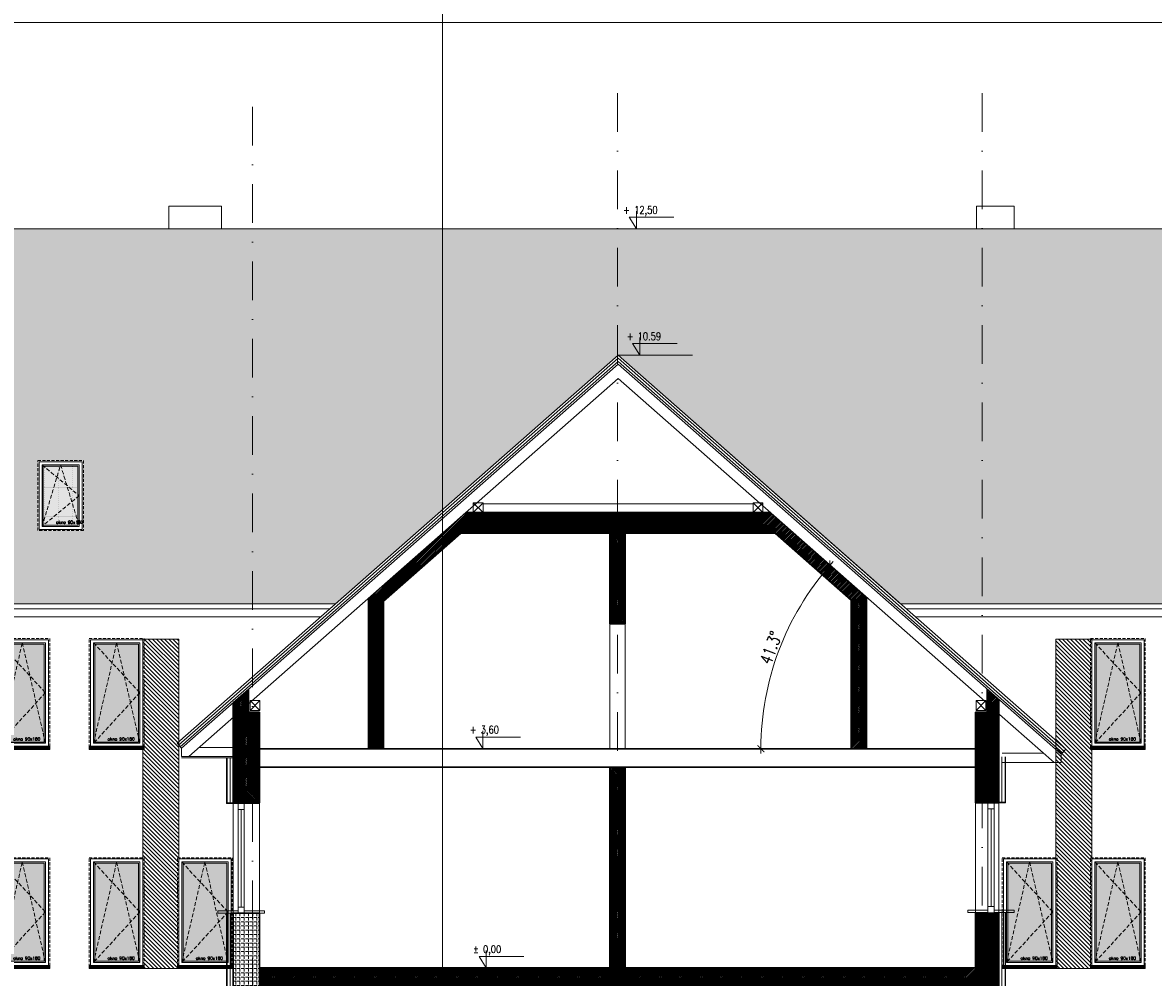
# Model space of a CAD drawing. Header units: millimetres. Extents: x 28291 to 177760, y -399809 to -170937.
# Tile 79 of 256: x 60435 to 62292, y -202109 to -200541. Entities that reach past the tile are written whole.
import ezdxf

# ---------------------------------------------------------------- set-up
doc = ezdxf.new("R2010")
doc.units = ezdxf.units.MM
for name, pattern in [('CACHE', [9.525, 6.35, -3.175]), ('CARKOVANA', [7.5, 5, -2.5]), ('DASHDOT', [25.4, 12.7, -6.35, 0, -6.35])]:
    doc.linetypes.add(name, pattern=pattern)
doc.layers.get('0').update_dxf_attribs({"lineweight": 0})
for name, color, linetype, lineweight in [('! opisy okien elewacja', 7, 'Continuous', 0), ('!! 0_ Istn-sciany', 3, 'Continuous', 30), ('!! 0_ Istn-widok', 1, 'Continuous', 15), ('!! 0_ WIDOK ELEWACJA', 4, 'Continuous', 0), ('!! 0_Istn-drzwi', 1, 'Continuous', 13), ('!! 0_Osie', 1, 'DASHDOT', 13), ('!! 1_ tynk zewn  - nowy', 21, 'Continuous', 20), ('!! 1_Hatch dach', 252, 'Continuous', 5), ('!! 2_ remont Ocieplenie', 4, 'ZIGZAG', 5), ('!! 2_Hatch dach', 7, 'Continuous', 0), ('!! 2_LEGENDA', 250, 'Continuous', 13), ('!! 2_NOWE OKNA WIDOk - remont', 140, 'Continuous', 5), ('!! 2_posadzki winyle 2', 43, 'Continuous', 9), ('!! 2_TYNK OBRYS', 252, 'Continuous', 13), ('0-osie-liniA', 14, 'DASHDOT', 5), ('0-rzedne-blok', 62, 'Continuous', 13)]:
    doc.layers.add(name, color=color, linetype=linetype, lineweight=lineweight)
for name, color, linetype, lineweight, true_color in [('!! 0_ Istn-okna - wymienione', 9, 'Continuous', 13, 0x808080), ('!! 1_ELEWACJA KOLOR', 7, 'Continuous', 13, 0x6888bb), ('!! 2_hatch istniejące', 7, 'Continuous', 5, 0xffffff)]:
    doc.layers.add(name, color=color, linetype=linetype, lineweight=lineweight, true_color=true_color)
doc.layers.add('!! 0_ramki', color=66, linetype='Continuous', lineweight=9, plot=False)
doc.styles.add('DEUTSCH', font='SIMPLEX8')
doc.styles.add('SIMPLEX', font='simplex.shx', dxfattribs={"width": 0.77})
doc.styles.add('TXT', font='simplex.shx')
doc.linetypes.add('ZIGZAG', pattern='A,0.00254,-5.08,[131,ltypeshp.shx,S=5.08,R=0,X=-5.08,Y=0],-10.16,[131,ltypeshp.shx,S=5.08,R=180,X=5.08,Y=0],-5.08', length=20.32254)
doc.dimstyles.new('OL PB 200', dxfattribs={"dimscale": 4, "dimtxt": 5, "dimasz": 0.2, "dimexe": 10, "dimexo": 10, "dimgap": 1, "dimtad": 1, "dimdec": 1, "dimrnd": 0.5, "dimzin": 9, "dimdsep": 46, "dimtxsty": 'SIMPLEX', "dimblk": 'thick_MSz', "dimcen": 0.1, "dimdle": 8, "dimse1": 1, "dimse2": 1, "dimclrd": 256, "dimclre": 256, "dimclrt": 3, "dimadec": 1, "dimazin": 2, "dimtfac": 1, "dimtdec": 1, "dimtix": 1, "dimtofl": 0, "dimtmove": 2, "dimatfit": 3, "dimldrblk": 'thick_MSz', "dimfxl": 10, "dimfxlon": 1, "dimtolj": 1, "dimlwd": -1, "dimlwe": -1, "dimarcsym": 0})
pattern_1 = [(315, (4038.4983, 39195.6034), (3.367596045, 3.367596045), [])]
pattern_2 = [(225, (57913.864, -203778.1074), (1.3470384, -1.3470384), [])]

# ---------------------------------------------------------------- blocks, each defined once
blk = doc.blocks.new('okno 90x180')
at = {"layer": '!! 1_Hatch dach', "true_color": 0x575757}
h = blk.add_hatch(dxfattribs=at)
h.set_pattern_fill('DOTS', color=251)
h.set_pattern_definition([(0, (-9632.3096, -11392.1331), (0.79375, 1.5875), [0, -1.5875])])
h.paths.add_polyline_path([(9, -10), (81, -10), (81, -171), (9, -171)])
at = {"layer": '!! 2_posadzki winyle 2'}
h = blk.add_hatch(dxfattribs=at)
h.set_pattern_fill('ANSI31', color=252, scale=0.2)
h.paths.add_polyline_path([(0, -178), (90, -178), (90, -183), (0, -183)])
at = {"layer": '!! 0_ Istn-okna - wymienione', "linetype": 'CARKOVANA', "lineweight": 5}
blk.add_lwpolyline([(0, -1), (90, -1), (90, -180), (0, -180)], close=True, dxfattribs=at)
at = {"layer": '!! 0_ Istn-okna - wymienione'}
for points in [[(2, -3), (88, -3), (88, -178), (2, -178)], [(7, -8), (83, -8), (83, -173), (7, -173)], [(9, -10), (81, -10), (81, -171), (9, -171)], [(0, -178), (90, -178), (90, -183), (0, -183)]]:
    blk.add_lwpolyline(points, close=True, dxfattribs=at)
at = {"layer": '!! 1_Hatch dach', "color": 251, "linetype": 'CACHE', "true_color": 0x575757}
for points in [[(7, -173), (45, -8), (83, -173)], [(7, -8), (83, -90), (7, -173)]]:
    blk.add_lwpolyline(points, dxfattribs=at)
at = {"insert": (30.1, -163.6), "char_height": 5, "attachment_point": 1, "style": 'TXT'}
blk.add_mtext_dynamic_manual_height_columns('okno 90x180', width=52.63, gutter_width=75, heights=[0], dxfattribs=at)
blk = doc.blocks.new('OKNO POŁACIOWE')
at = {"layer": '!! 1_Hatch dach', "true_color": 0x575757}
h = blk.add_hatch(dxfattribs=at)
h.set_pattern_fill('DOTS', color=251)
h.set_pattern_definition([(0, (62967.6391, -229507.4222), (0.79375, 1.5875), [0, -1.5875])])
h.paths.add_polyline_path([(72608.9, -218174.3), (72665.9, -218174.3), (72665.9, -218271.3), (72608.9, -218271.3)])
at = {"layer": '!! 0_ Istn-okna - wymienione', "linetype": 'CARKOVANA', "lineweight": 5}
blk.add_lwpolyline([(72599.9, -218165.3), (72674.9, -218165.3), (72674.9, -218280.3), (72599.9, -218280.3)], close=True, dxfattribs=at)
at = {"layer": '!! 0_ Istn-okna - wymienione'}
for points in [[(72601.9, -218167.3), (72672.9, -218167.3), (72672.9, -218278.3), (72601.9, -218278.3)], [(72606.9, -218172.3), (72667.9, -218172.3), (72667.9, -218273.3), (72606.9, -218273.3)], [(72608.9, -218174.3), (72665.9, -218174.3), (72665.9, -218271.3), (72608.9, -218271.3)]]:
    blk.add_lwpolyline(points, close=True, dxfattribs=at)
at = {"layer": '!! 1_Hatch dach', "color": 251, "linetype": 'CACHE', "true_color": 0x575757}
for points in [[(72606.9, -218273.3), (72637.4, -218172.3), (72667.9, -218273.3)], [(72606.9, -218172.3), (72667.9, -218222.8), (72606.9, -218273.3)]]:
    blk.add_lwpolyline(points, dxfattribs=at)
at = {"insert": (72630, -218263.9), "char_height": 5, "attachment_point": 1, "style": 'TXT'}
blk.add_mtext_dynamic_manual_height_columns('okno 90x180', width=52.63, gutter_width=75, heights=[0], dxfattribs=at)
blk = doc.blocks.new('BLOK OSIE ABC PD')
at = {"layer": '0-osie-liniA', "ltscale": 5}
for points in [[(60812.06735, -202649.32309), (60812.06735, -200656.87852)], [(61412.06735, -200656.87852), (61412.06735, -202649.32309)], [(62011.06735, -200656.87852), (62011.06735, -202649.32309)]]:
    blk.add_lwpolyline(points, dxfattribs=at)
blk = doc.blocks.new('thick_MSz')
for p, q in [((-10, 0), (10, 0)), ((0, 15), (0, -15))]:
    blk.add_line(p, q)
at = {"const_width": 2, "elevation": 2}
blk.add_lwpolyline([(-7.1, -7.1), (7.1, 7.1)], dxfattribs=at)
blk = doc.blocks.new('*D1383')
at = {"transparency": 16777216}
blk.add_arc((62103.6, -201733.7), 456.1, 138.7527, 179.8995, dxfattribs=at)
at = {"layer": 'DEFPOINTS', "color": 0, "transparency": 16777216}
for p in [(61412.8, -201125.9), (61699.3, -201522.7), (62020.1, -201660.2), (60824.6, -201733.7), (62000.1, -201733.7)]:
    blk.add_point(p, dxfattribs=at)
at = {"transparency": 16777216, "xscale": 0.8, "yscale": 0.8, "zscale": 0.8}
for p, rotation in [((61761.2, -201432.4), 48.70247054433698), ((61647.5, -201733.7), 269.9497522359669)]:
    blk.add_blockref('thick_MSz', p, dxfattribs=dict(at, rotation=rotation))
at = {"color": 3, "transparency": 16777216, "insert": (61663.8, -201567.8), "char_height": 20, "attachment_point": 5, "rotation": 69.3261, "style": 'SIMPLEX'}
blk.add_mtext('\\A1;41.3°', dxfattribs=at)
blk = doc.blocks.new('D_kota')
for p, q in [((-0.8, 15), (8.7, 15)), ((8.7, 0), (-0.8, 15)), ((8.7, 0), (8.7, 23))]:
    blk.add_line(p, q)
blk.add_lwpolyline([(-0.8, 15), (57.9, 15)])
at = {"style": 'DEUTSCH', "width": 0.8}
blk.add_attdef('POZ.ARCH', (7.3, 19.7), '', height=10, dxfattribs=at)

msp = doc.modelspace()

# ---------------------------------------------------------------- hatches: boundary and pattern name
at = {"layer": '!! 1_ELEWACJA KOLOR', "true_color": 0x4f5358}
h = msp.add_hatch(dxfattribs=at)
h.set_pattern_fill('ANSI31', color=251, scale=1.5, angle=-90)
h.set_pattern_definition(pattern_1)
h.paths.add_polyline_path([(60632.06735, -201553.74713), (60691.06735, -201553.74713), (60691.06735, -202094.74713), (60632.06735, -202094.74713)])
h = msp.add_hatch(dxfattribs=at)
h.set_pattern_fill('ANSI31', color=251, scale=1.5, angle=-90)
h.set_pattern_definition(pattern_1)
h.paths.add_polyline_path([(62132.06735, -201553.74713), (62191.06735, -201553.74713), (62191.06735, -202094.74713), (62132.06735, -202094.74713)])
at = {"layer": '!! 1_Hatch dach'}
h = msp.add_hatch(dxfattribs=at)
h.set_pattern_fill('AR-B88', color=8, scale=0.1)
h.paths.add_polyline_path([(62911.56735, -200879.74713), (59911.56735, -200879.74713), (60284.83426, -201154.19671), (60277.56735, -201162.45455), (60277.56735, -201175.9674), (60265.67605, -201175.9674), (60229.06735, -201175.9674), (60229.06735, -201425.92266), (59594.06735, -201425.92266), (59594.06735, -201175.9674), (59545.56735, -201175.9674), (59545.56735, -201162.45455), (59538.30044, -201154.19671), (59911.56735, -200879.74713), (58979.56735, -200879.74713), (58979.56735, -201495.5652), (60948.79664, -201495.5652), (61412.81735, -201087.22697), (61876.83806, -201495.5652), (63933.56735, -201495.5652), (63933.56735, -200879.74713), (62911.56735, -200879.74713), (63284.83426, -201154.19671), (63277.56735, -201162.45455), (63277.56735, -201175.9674), (63265.67605, -201175.9674), (63229.06735, -201175.9674), (63229.06735, -201425.92266), (62594.06735, -201425.92266), (62594.06735, -201175.9674), (62545.56735, -201175.9674), (62545.56735, -201162.45455), (62538.30044, -201154.19671)])
h.paths.add_polyline_path([(60534.56735, -201260.54958), (60534.56735, -201375.54958), (60459.56735, -201375.54958), (60459.56735, -201260.54958)], flags=16)
h.paths.add_polyline_path([(60527.56735, -201267.54958), (60527.56735, -201368.54958), (60466.56735, -201368.54958), (60466.56735, -201267.54958)], flags=0)
h.paths.add_polyline_path([(60525.56735, -201269.54958), (60525.56735, -201316.39384), (60527.56735, -201318.04958), (60525.56735, -201319.70531), (60525.56735, -201361.92662), (60526.96339, -201366.54958), (60468.98319, -201366.54958), (60466.56735, -201368.54958), (60468.56735, -201361.92662), (60468.56735, -201269.20531), (60468.98319, -201269.54958), (60496.46339, -201269.54958), (60497.06735, -201267.54958), (60497.67131, -201269.54958)], flags=0)
h.paths.add_polyline_path([(63533.56735, -201260.54958), (63608.56735, -201260.54958), (63608.56735, -201375.54958), (63533.56735, -201375.54958)], flags=16)
h.paths.add_polyline_path([(63540.56735, -201267.54958), (63601.56735, -201267.54958), (63601.56735, -201368.54958), (63540.56735, -201368.54958)], flags=0)
h.paths.add_polyline_path([(63542.56735, -201269.20531), (63542.98319, -201269.54958), (63570.46339, -201269.54958), (63571.06735, -201267.54958), (63571.67131, -201269.54958), (63599.56735, -201269.54958), (63599.56735, -201316.39384), (63601.56735, -201318.04958), (63599.56735, -201319.70531), (63599.56735, -201361.92662), (63600.96339, -201366.54958), (63542.98319, -201366.54958), (63540.56735, -201368.54958), (63542.56735, -201361.92662)], flags=0)
h.paths.add_polyline_path([(59383.56735, -201260.54958), (59383.56735, -201375.54958), (59308.56735, -201375.54958), (59308.56735, -201260.54958)], flags=16)
h.paths.add_polyline_path([(59376.56735, -201267.54958), (59376.56735, -201368.54958), (59315.56735, -201368.54958), (59315.56735, -201267.54958)], flags=0)
h.paths.add_polyline_path([(59374.56735, -201269.54958), (59374.56735, -201316.39384), (59376.56735, -201318.04958), (59374.56735, -201319.70531), (59374.56735, -201361.92662), (59375.96339, -201366.54958), (59317.98319, -201366.54958), (59315.56735, -201368.54958), (59317.56735, -201361.92662), (59317.56735, -201269.20531), (59317.98319, -201269.54958), (59345.46339, -201269.54958), (59346.06735, -201267.54958), (59346.67131, -201269.54958)], flags=0)
h.paths.add_polyline_path([(59337.3951, -201365.38995), (59387.51415, -201365.38995), (59387.51415, -201357.88995), (59337.3951, -201357.88995)], flags=24)
h.paths.add_polyline_path([(60488.3951, -201365.38995), (60538.51415, -201365.38995), (60538.51415, -201357.88995), (60488.3951, -201357.88995)], flags=24)
h.paths.add_polyline_path([(63562.3951, -201365.38995), (63612.51415, -201365.38995), (63612.51415, -201357.88995), (63562.3951, -201357.88995)], flags=24)
at = {"layer": '!! 2_Hatch dach'}
h = msp.add_hatch(dxfattribs=at)
h.set_pattern_fill('ANGLE', color=256)
h.set_pattern_definition([(180, (57913.864, -203778.1074), (-9e-16, -6.985), [5.08, -1.905]), (270, (57913.864, -203778.1074), (6.985, -1e-15), [5.08, -1.905])])
h.paths.add_polyline_path([(60780.56735, -202127.74713), (60823.56735, -202127.74713), (60823.56735, -202003.74713), (60780.56735, -202003.74713)])
at = {"layer": '!! 2_hatch istniejące'}
h = msp.add_hatch(dxfattribs=at)
h.set_pattern_fill('ANSI31', color=256, scale=0.6)
h.set_pattern_definition(pattern_2)
h.paths.add_polyline_path([(61002.56735, -201486.87689), (61002.56735, -201733.74713), (61027.56735, -201733.74713), (61027.56735, -201491.51821), (61154.57994, -201379.74713), (61671.05476, -201379.74713), (61796.06735, -201489.75821), (61796.06735, -201733.74713), (61821.06735, -201733.74713), (61821.06735, -201485.11689), (61662.69262, -201345.74713), (61162.94208, -201345.74713)])
h = msp.add_hatch(dxfattribs=at)
h.set_pattern_fill('ANSI31', color=256, scale=0.6)
h.set_pattern_definition(pattern_2)
h.paths.add_polyline_path([(61399.56735, -201528.74713), (61424.56735, -201528.74713), (61424.56735, -201379.74713), (61399.56735, -201379.74713)])
h = msp.add_hatch(dxfattribs=at)
h.set_pattern_fill('ANSI31', color=256, scale=0.6)
h.set_pattern_definition(pattern_2)
h.paths.add_polyline_path([(60780.56735, -201658.2597), (60805.56735, -201636.2597), (60805.56735, -201673.74713), (60823.56735, -201673.74713), (60823.56735, -201823.36992), (60780.56735, -201823.36992)])
h = msp.add_hatch(dxfattribs=at)
h.set_pattern_fill('ANSI31', color=256, scale=0.6)
h.set_pattern_definition(pattern_2)
h.paths.add_polyline_path([(62000.06735, -201822.74713), (62038.56735, -201822.74713), (62038.56735, -201653.4197), (62019.06735, -201636.2597), (62019.06735, -201673.74713), (62000.06735, -201673.74713)])
h = msp.add_hatch(dxfattribs=at)
h.set_pattern_fill('ANSI31', color=256, scale=0.6)
h.set_pattern_definition(pattern_2)
h.paths.add_polyline_path([(61399.56735, -202093.74713), (61424.56735, -202093.74713), (61424.56735, -201763.74713), (61399.56735, -201763.74713)])
h = msp.add_hatch(dxfattribs=at)
h.set_pattern_fill('ANSI31', color=256, scale=0.6)
h.set_pattern_definition(pattern_2)
h.paths.add_polyline_path([(61976.56735, -202508.74713), (62066.56735, -202508.74713), (62066.56735, -202468.74713), (61976.56735, -202468.74713)])
h.paths.add_polyline_path([(62000.06735, -202468.74713), (62038.56735, -202468.74713), (62038.56735, -202003.74713), (62000.06735, -202003.74713)])
h = msp.add_hatch(dxfattribs=at)
h.set_pattern_fill('ANSI31', color=256, scale=0.6)
h.set_pattern_definition(pattern_2)
h.paths.add_polyline_path([(60823.56735, -202123.74713), (61399.56735, -202123.74713), (61399.56735, -202143.74713), (61424.56735, -202143.74713), (61424.56735, -202123.74713), (62000.06735, -202123.74713), (62000.06735, -202093.74713), (60823.56735, -202093.74713)])
at = {"layer": '!! 2_posadzki winyle 2'}
h = msp.add_hatch(dxfattribs=at)
h.set_pattern_fill('ANGLE', color=256)
h.set_pattern_definition([(0, (0, 0), (0, 6.985), [5.08, -1.905]), (90, (0, 0), (-6.985, 4e-16), [5.08, -1.905])])
h.paths.add_polyline_path([(59337.3951, -201365.38995), (59387.51415, -201365.38995), (59387.51415, -201357.88995), (59337.3951, -201357.88995)], flags=9)
h.paths.add_polyline_path([(60488.3951, -201365.38995), (60538.51415, -201365.38995), (60538.51415, -201357.88995), (60488.3951, -201357.88995)], flags=9)
h.paths.add_polyline_path([(63562.3951, -201365.38995), (63612.51415, -201365.38995), (63612.51415, -201357.88995), (63562.3951, -201357.88995)], flags=9)

# ---------------------------------------------------------------- linework, layer by layer
at = {"layer": '!! 0_ Istn-okna - wymienione'}
for points in [[(60788.56735, -201823.36992), (60788.56735, -202003.74713)], [(60798.56735, -201823.36992), (60798.56735, -202003.74713)], [(62020.56735, -201822.36992), (62020.56735, -202002.74713)], [(62030.56735, -201822.36992), (62030.56735, -202002.74713)], [(60798.56735, -201833.36992), (60788.56735, -201833.36992)], [(60793.56735, -201833.36992), (60793.56735, -201993.74713)], [(62020.56735, -201832.36992), (62030.56735, -201832.36992)], [(62025.56735, -201832.36992), (62025.56735, -201992.74713)], [(62020.56735, -201992.74713), (62030.56735, -201992.74713)], [(60798.56735, -201993.74713), (60788.56735, -201993.74713)]]:
    msp.add_lwpolyline(points, dxfattribs=at)
for points in [[(60755.4202, -202003.74713), (60788.56735, -202003.74713), (60788.56735, -201999.8319), (60755.4202, -201999.8319)], [(60798.56735, -202003.74713), (60831.7145, -202003.74713), (60831.7145, -201999.8319), (60798.56735, -201999.8319)], [(62020.56735, -202002.74713), (61987.4202, -202002.74713), (61987.4202, -201998.8319), (62020.56735, -201998.8319)], [(62063.7145, -202002.74713), (62030.56735, -202002.74713), (62030.56735, -201998.8319), (62063.7145, -201998.8319)]]:
    msp.add_lwpolyline(points, close=True, dxfattribs=at)
at = {"layer": '!! 0_ Istn-sciany'}
for points in [[(61002.56735, -201486.87689), (61162.94208, -201345.74713)], [(61662.69262, -201345.74713), (61162.94208, -201345.74713)], [(61821.06735, -201485.11689), (61662.69262, -201345.74713)], [(61027.56735, -201491.51821), (61154.57994, -201379.74713)], [(61671.05476, -201379.74713), (61154.57994, -201379.74713)], [(61399.56735, -201379.74713), (61399.56735, -201528.74713)], [(61424.56735, -201379.74713), (61424.56735, -201528.74713)], [(61796.06735, -201489.75821), (61671.05476, -201379.74713)], [(61002.56735, -201733.74713), (61002.56735, -201486.87689)], [(61027.56735, -201733.74713), (61027.56735, -201491.51821)], [(61796.06735, -201733.74713), (61796.06735, -201489.75821)], [(61821.06735, -201733.74713), (61821.06735, -201485.11689)], [(61424.56735, -201528.74713), (61399.56735, -201528.74713)], [(60780.56735, -201823.36992), (60780.56735, -201658.2597), (60805.56735, -201636.2597)], [(60805.56735, -201673.74713), (60805.56735, -201636.2597)], [(62019.06735, -201673.74713), (62019.06735, -201636.2597)], [(62019.06735, -201636.2597), (62038.56735, -201653.4197)], [(62019.06735, -201673.74713), (62019.06735, -201636.2597)], [(62038.56735, -201653.4197), (62019.06735, -201636.2597)], [(60780.56735, -201658.2597), (60780.56735, -201823.36992)], [(60780.56735, -201658.2597), (60780.56735, -201823.36992)], [(62038.56735, -201653.4197), (62038.56735, -201822.74713)], [(60823.56735, -201673.74713), (60805.56735, -201673.74713)], [(60823.56735, -201673.74713), (60823.56735, -201822.74713)], [(62000.06735, -201673.74713), (62000.06735, -201822.74713)], [(62000.06735, -201673.74713), (62019.06735, -201673.74713)], [(62000.06735, -201673.74713), (62019.06735, -201673.74713)], [(62000.06735, -201733.74713), (60824.56735, -201733.74713)], [(62000.06735, -201763.74713), (60824.56735, -201763.74713)], [(61399.56735, -201763.74713), (61399.56735, -202093.74713)], [(61424.56735, -201763.74713), (61424.56735, -202093.74713)], [(60823.56735, -201823.36992), (60780.56735, -201823.36992)], [(62038.56735, -201822.74713), (62000.06735, -201822.74713)], [(60780.56735, -202003.74713), (60780.56735, -202127.74713)], [(60823.56735, -202003.74713), (60780.56735, -202003.74713)], [(60823.56735, -202003.74713), (60780.56735, -202003.74713)], [(60823.56735, -202003.74713), (60823.56735, -202127.74713)], [(62038.56735, -202003.74713), (62000.06735, -202003.74713)], [(62000.06735, -202003.74713), (62000.06735, -202468.74713)], [(62038.56735, -202003.74713), (62038.56735, -202468.74713)], [(62000.06735, -202093.74713), (60823.56735, -202093.74713)]]:
    msp.add_lwpolyline(points, dxfattribs=at)
at = {"layer": '!! 0_ Istn-widok'}
for points in [[(60674.56735, -200842.74713), (60761.56735, -200842.74713), (60761.56735, -200879.74713), (60674.56735, -200879.74713)], [(62001.56735, -200842.74713), (62063.56735, -200842.74713), (62063.56735, -200879.74713), (62001.56735, -200879.74713)]]:
    msp.add_lwpolyline(points, close=True, dxfattribs=at)
msp.add_lwpolyline([(61876.83806, -201495.5652), (63933.56735, -201495.5652)], dxfattribs=at)
at = {"layer": '!! 0_ WIDOK ELEWACJA'}
for points in [[(63933.56735, -200879.74713), (57620.56735, -200879.74713)], [(60688.30044, -201724.80185), (61412.81735, -201087.22697)], [(60690.94295, -201727.8047), (61412.81735, -201092.55524)], [(60693.58547, -201730.80756), (61412.81735, -201097.8835)], [(62148.33426, -201734.48185), (61412.81735, -201087.22697)], [(62145.69174, -201737.4847), (61412.81735, -201092.55524)], [(62143.04923, -201740.48756), (61412.81735, -201097.8835)], [(60695.56735, -201733.0597), (61412.81735, -201101.8797)], [(62141.06735, -201742.7397), (61412.81735, -201101.8797)], [(60805.56735, -201660.23689), (61412.81735, -201125.85689)], [(62020.06735, -201660.23689), (61412.81735, -201125.85689)], [(61174.95088, -201345.74713), (61190.95088, -201329.74713)], [(61190.95088, -201345.74713), (61174.95088, -201329.74713)], [(61174.95088, -201345.74713), (61190.95088, -201329.74713)], [(61190.95088, -201345.74713), (61174.95088, -201329.74713)], [(61634.68382, -201331.74713), (61190.95088, -201331.74713)], [(61650.68382, -201345.74713), (61634.68382, -201329.74713)], [(61634.68382, -201345.74713), (61650.68382, -201329.74713)], [(61650.68382, -201345.74713), (61634.68382, -201329.74713)], [(61634.68382, -201345.74713), (61650.68382, -201329.74713)], [(60948.79664, -201495.5652), (57620.56735, -201495.5652)], [(60939.41272, -201503.82305), (57620.56735, -201503.82305)], [(61886.22198, -201503.82305), (63933.56735, -201503.82305)], [(60924.05721, -201517.33589), (57620.56735, -201517.33589)], [(63933.56735, -201517.33589), (61903.31236, -201517.33589)], [(61399.56735, -201528.74713), (61399.56735, -201733.74713)], [(61424.56735, -201528.74713), (61424.56735, -201733.74713)], [(60808.56735, -201670.74713), (60824.56735, -201654.74713)], [(60824.56735, -201670.74713), (60808.56735, -201654.74713)], [(62017.06735, -201670.74713), (62001.06735, -201654.74713)], [(62001.06735, -201670.74713), (62017.06735, -201654.74713)], [(62017.06735, -201670.74713), (62001.06735, -201654.74713)], [(62001.06735, -201670.74713), (62017.06735, -201654.74713)], [(60707.45865, -201746.57254), (60781.56735, -201681.35689)], [(62129.17605, -201756.25254), (62039.56735, -201677.39689)], [(60688.30044, -201724.80185), (60695.56735, -201733.0597)], [(60688.30044, -201724.80185), (60695.56735, -201733.0597)], [(60695.56735, -201733.0597), (60695.56735, -201746.57254)], [(60695.56735, -201733.0597), (60695.56735, -201746.57254)], [(60780.56735, -201731.57254), (60724.50411, -201731.57254)], [(60780.56735, -201731.57254), (60724.50411, -201731.57254)], [(60780.56735, -201746.57254), (60695.56735, -201746.57254)], [(60707.45865, -201746.57254), (60695.56735, -201746.57254)], [(60780.56735, -201746.57254), (60695.56735, -201746.57254)], [(60707.45865, -201746.57254), (60695.56735, -201746.57254)], [(60780.56735, -201748.57254), (60695.56735, -201748.57254)], [(62044.06735, -201741.25254), (62112.13059, -201741.25254)], [(62044.06735, -201741.25254), (62112.13059, -201741.25254)], [(62148.33426, -201734.48185), (62141.06735, -201742.7397)], [(62148.33426, -201734.48185), (62141.06735, -201742.7397)], [(62141.06735, -201742.7397), (62141.06735, -201756.25254)], [(62141.06735, -201742.7397), (62141.06735, -201756.25254)], [(62044.06735, -201756.25254), (62141.06735, -201756.25254)], [(62044.06735, -201756.25254), (62141.06735, -201756.25254)], [(62129.17605, -201756.25254), (62141.06735, -201756.25254)], [(62129.17605, -201756.25254), (62141.06735, -201756.25254)], [(60780.56735, -202003.74713), (60780.56735, -201823.36992)], [(60823.56735, -202003.74713), (60823.56735, -201823.36992)], [(62000.06735, -202003.74713), (62000.06735, -201822.74713)], [(62038.56735, -202003.74713), (62038.56735, -201823.74713)]]:
    msp.add_lwpolyline(points, dxfattribs=at)
for points in [[(58979.56735, -201495.5652), (58979.56735, -200879.74713), (63933.56735, -200879.74713), (63933.56735, -201495.5652), (61876.83806, -201495.5652), (61412.81735, -201087.22697), (60948.79664, -201495.5652)], [(61190.95088, -201329.74713), (61174.95088, -201329.74713), (61174.95088, -201345.74713), (61190.95088, -201345.74713)], [(61190.95088, -201329.74713), (61174.95088, -201329.74713), (61174.95088, -201345.74713), (61190.95088, -201345.74713)], [(61634.68382, -201329.74713), (61650.68382, -201329.74713), (61650.68382, -201345.74713), (61634.68382, -201345.74713)], [(61634.68382, -201329.74713), (61650.68382, -201329.74713), (61650.68382, -201345.74713), (61634.68382, -201345.74713)], [(60824.56735, -201654.74713), (60808.56735, -201654.74713), (60808.56735, -201670.74713), (60824.56735, -201670.74713)], [(62001.06735, -201654.74713), (62017.06735, -201654.74713), (62017.06735, -201670.74713), (62001.06735, -201670.74713)], [(62001.06735, -201654.74713), (62017.06735, -201654.74713), (62017.06735, -201670.74713), (62001.06735, -201670.74713)]]:
    msp.add_lwpolyline(points, close=True, dxfattribs=at)
at = {"layer": '!! 0_Istn-drzwi'}
msp.add_lwpolyline([(57620.56735, -200879.74713), (63933.56735, -200879.74713)], dxfattribs=at)
at = {"layer": '!! 0_ramki'}
msp.add_lwpolyline([(57458.92604, -200541.22215), (64582.1521, -200541.22215), (64582.1521, -202902.02336), (57458.92604, -202902.02336)], close=True, dxfattribs=at)
at = {"layer": '!! 1_ tynk zewn  - nowy'}
for points in [[(60769.56735, -201748.09502), (60769.56735, -201823.74713)], [(60770.56735, -201748.09502), (60770.56735, -201823.74713)], [(62048.56735, -201747.09502), (62048.56735, -201822.74713)], [(62049.56735, -201747.09502), (62049.56735, -201822.74713)], [(60780.56735, -201822.74713), (60769.56735, -201822.74713)], [(60780.56735, -201823.74713), (60769.56735, -201823.74713)], [(62038.56735, -201821.74713), (62049.56735, -201821.74713)], [(62038.56735, -201822.74713), (62049.56735, -201822.74713)], [(60769.56735, -202003.74713), (60769.56735, -202127.74713)], [(60770.56735, -202003.74713), (60770.56735, -202127.74713)], [(62048.56735, -202002.74713), (62048.56735, -202343.32922)], [(62049.56735, -202002.74713), (62049.56735, -202343.32922)]]:
    msp.add_lwpolyline(points, dxfattribs=at)
at = {"layer": '!! 2_ remont Ocieplenie', "linetype": 'ZIGZAG', "ltscale": 0.75}
for points in [[(60775.56735, -201748.09502), (60775.56735, -201822.74713)], [(62043.56735, -201747.09502), (62043.56735, -201821.74713)], [(60775.56735, -202003.74713), (60775.56735, -202126.74713)], [(62043.56735, -202002.74713), (62043.56735, -202342.32922)]]:
    msp.add_lwpolyline(points, dxfattribs=at)
at = {"layer": '!! 2_LEGENDA'}
msp.add_xline((61124.56735, -194928.12813), (0, -1), dxfattribs=at)
at = {"layer": '!! 2_TYNK OBRYS'}
for points in [[(60632.06735, -201553.74713), (60691.06735, -201553.74713), (60691.06735, -202094.74713), (60632.06735, -202094.74713)], [(62132.06735, -201553.74713), (62191.06735, -201553.74713), (62191.06735, -202094.74713), (62132.06735, -202094.74713)]]:
    msp.add_lwpolyline(points, close=True, dxfattribs=at)
at = {"layer": '0-rzedne-blok'}
for p, q in [((61529.63135, -200879.74713), (61407.11774, -200879.74713)), ((61535.33096, -201087.22697), (61412.81735, -201087.22697)), ((61272.59332, -201733.74713), (61150.07972, -201733.74713)), ((61272.59332, -202093.74713), (61150.07972, -202093.74713)), ((61518.54225, -202093.74713), (61338.9106, -202093.74713))]:
    msp.add_line(p, q, dxfattribs=at)

# ---------------------------------------------------------------- block references
at = {"layer": '! opisy okien elewacja'}
msp.add_blockref('OKNO POŁACIOWE', (-12140.38142, 16904.73947), dxfattribs=at)
at = {"layer": '!! 0_Osie'}
msp.add_blockref('BLOK OSIE ABC PD', (0, 0), dxfattribs=at)
at = {"layer": '!! 2_NOWE OKNA WIDOk - remont'}
for p in [(60389.06735, -201551.74713), (60544.06735, -201551.74713), (62189.06735, -201551.74713), (60389.06735, -201911.74713), (60544.06735, -201911.74713), (60689.06735, -201911.74713), (62044.06735, -201911.74713), (62189.06735, -201911.74713)]:
    msp.add_blockref('okno 90x180', p, dxfattribs=at)
at = {"layer": '0-rzedne-blok'}
ref = msp.add_blockref('D_kota', (61432.09652, -200879.74713), dxfattribs=dict(at, xscale=1.250000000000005, yscale=1.250000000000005, zscale=1.250000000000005))
ref.add_attrib('POZ.ARCH', '+ 12,50', (61421.27121, -200855.16718), dxfattribs={"layer": '0', "height": 12.5, "style": 'DEUTSCH', "width": 0.8})
ref = msp.add_blockref('D_kota', (61437.79613, -201087.22697), dxfattribs=dict(at, xscale=1.250000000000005, yscale=1.250000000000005, zscale=1.250000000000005))
ref.add_attrib('POZ.ARCH', '+ 10.59', (61426.97082, -201062.64703), dxfattribs={"layer": '0', "height": 12.5, "style": 'DEUTSCH', "width": 0.8})
ref = msp.add_blockref('D_kota', (61180.00493, -201733.27667), dxfattribs=dict(at, xscale=1.250000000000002, yscale=1.250000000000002, zscale=1.250000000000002, rotation=359.9999999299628))
ref.add_attrib('POZ.ARCH', '+ 3,60', (61169.17961, -201708.69672), dxfattribs={"layer": '0', "height": 12.5, "style": 'DEUTSCH', "width": 0.8})
ref = msp.add_blockref('D_kota', (61185.41759, -202093.74713), dxfattribs=dict(at, xscale=1.250000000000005, yscale=1.250000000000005, zscale=1.250000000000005))
ref.add_attrib('POZ.ARCH', '%%p 0,00  ', (61174.59227, -202069.16718), dxfattribs={"layer": '0', "height": 12.5, "style": 'DEUTSCH', "width": 0.8})

# ---------------------------------------------------------------- dimensions: what is measured, and where the dimension line sits
dim = msp.add_angular_dim_2l(base=(61699.27047, -201522.6806), line1=((62000.06735, -201733.74713), (60824.56735, -201733.74713)), line2=((62020.06735, -201660.23689), (61412.81735, -201125.85689)), dimstyle='OL PB 200')
dim.commit()
dim.dimension.update_dxf_attribs({"geometry": '*D1383', "text_midpoint": (61663.76803, -201567.77685)})

doc.saveas('drawing.dxf')
